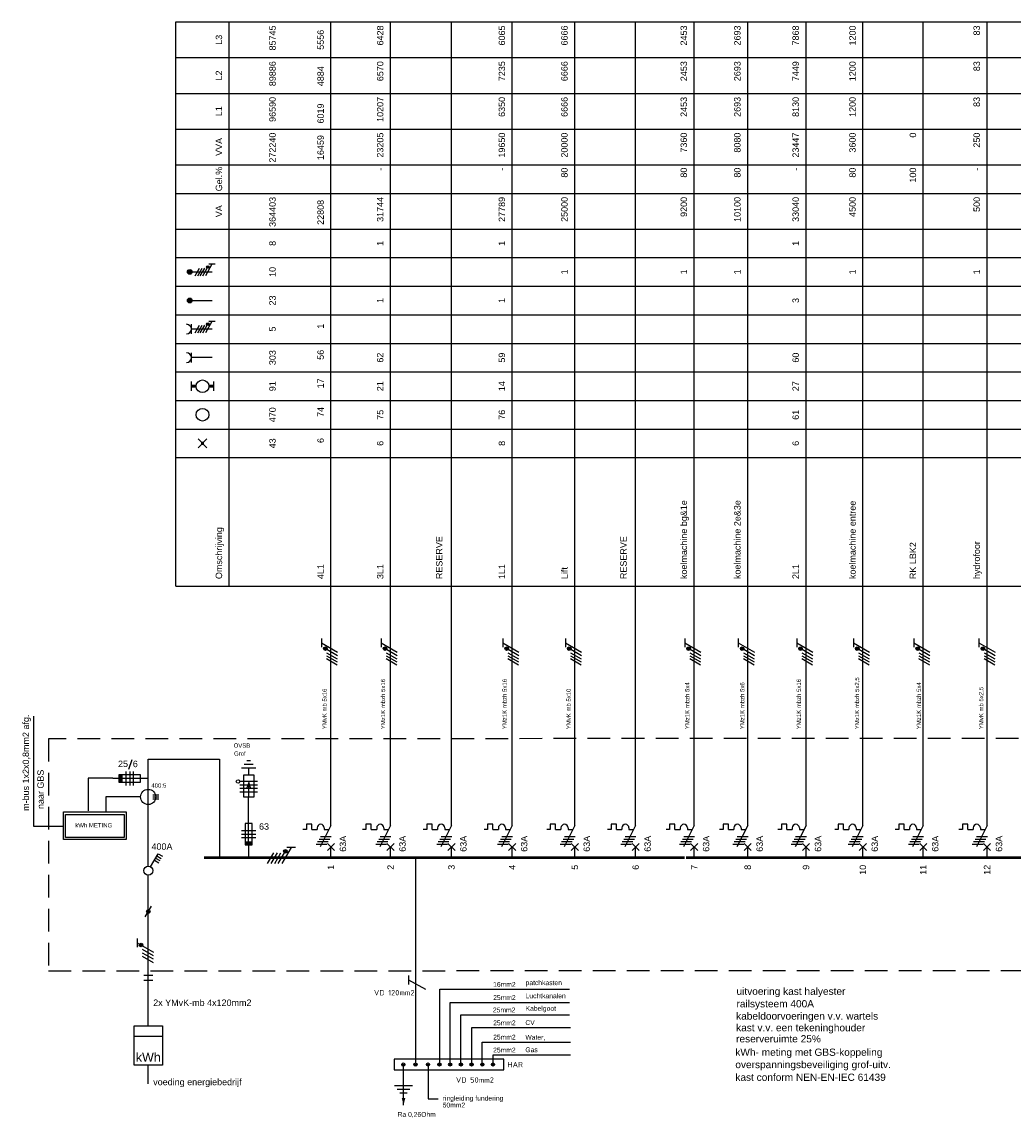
# Model space of a CAD drawing. Extents: x -1048 to 9041, y -525 to 7485.
# Tile 11 of 18: x 1966 to 2243, y 596 to 903. Entities that reach past the tile are written whole.
import ezdxf
from ezdxf.enums import TextEntityAlignment as Align

# ---------------------------------------------------------------- set-up
doc = ezdxf.new("R2010")
doc.units = 0
doc.linetypes.add('HIDDEN', pattern=[9.525, 6.35, -3.175])
doc.layers.get('0').update_dxf_attribs({"linetype": 'CONTINUOUS'})
for name, color, linetype in [('EL$1----', 3, 'CONTINUOUS'), ('EL$1----_4L1', 3, 'CONTINUOUS'), ('EL$1----_HKL', 3, 'CONTINUOUS'), ('EL6150--_SYMBOOL', 3, 'CONTINUOUS'), ('EL6221--', 3, 'CONTINUOUS'), ('EL6541--', 3, 'CONTINUOUS')]:
    doc.layers.add(name, color=color, linetype=linetype)
doc.styles.add('2_5', font='iso', dxfattribs={"height": 2.5})
doc.styles.add('BURO-012', font='ARIAL.TTF', dxfattribs={"height": 1.2})
doc.styles.add('BURO-018', font='ARIAL.TTF', dxfattribs={"height": 1.8})
doc.styles.add('BURO-025', font='ARIAL.TTF', dxfattribs={"height": 2.5})

# ---------------------------------------------------------------- blocks, each defined once
blk = doc.blocks.new('1114A3A_')
at = {"color": 0, "linetype": 'Continuous'}
for p, q in [((-4.75, 2.74), (-4.05, 3.95)), ((-4.14, 2.39), (-3.44, 3.6)), ((-3.54, 2.04), (-2.84, 3.25)), ((-1.08, 0.62), (-4.75, 2.74)), ((-2.93, 1.69), (-2.23, 2.9))]:
    blk.add_line(p, q, dxfattribs=at)
blk.add_circle((0, 0), 1.25, dxfattribs=at)
at = {"color": 0, "linetype": 'Continuous', "style": 'BURO-018'}
blk.add_attdef('E_IS', text='', height=1.8, rotation=90, dxfattribs=at).set_placement((3, 0), align=Align.TOP_CENTER)
blk = doc.blocks.new('E00515')
at = {"color": 0, "linetype": 'Continuous'}
for p, q in [((6, 1.5), (0, 1.5)), ((0, 1.5), (0, -1.5)), ((0, 0), (4, 0)), ((1.25, -2.5), (1.25, 2.5)), ((2.25, -2.5), (2.25, 2.5)), ((4, 0), (2.5, 0.5)), ((2.5, -0.5), (4, 0)), ((3.25, -2.5), (3.25, 2.5)), ((4.25, -2.5), (4.25, 2.5)), ((6, -1.5), (6, 1.5)), ((6, 0), (8, 0)), ((8, -2), (8, 2)), ((9, -1.25), (9, 1.25)), ((10, -0.5), (10, 0.5)), ((0, -1.5), (6, -1.5))]:
    blk.add_line(p, q, dxfattribs=at)
blk.add_circle((4.25, 3), 0.5, dxfattribs=at)
blk = doc.blocks.new('072102A')
at = {"color": 0, "linetype": 'Continuous'}
for p, q in [((-2, 1), (2, 1)), ((-2, 0), (2, 0)), ((-1, 3), (-1, -3)), ((1, 3), (-1, 3)), ((1, -3), (1, 3)), ((2, -1), (-2, -1)), ((-1, -3), (1, -3))]:
    blk.add_line(p, q, dxfattribs=at)
blk.add_solid([(-1, -3), (-1, -2), (1, -3), (1, -2)], dxfattribs=at)
at = {"color": 0, "linetype": 'Continuous', "style": 'BURO-018'}
blk.add_attdef('E_ISP', text='', height=1.8, rotation=90, dxfattribs=at).set_placement((3, 0.9), align=Align.TOP_LEFT)
blk.add_attdef('E_ISPH', text='', height=1.8, rotation=90, dxfattribs=at).set_placement((3, 0.3), align=Align.TOP_RIGHT)
blk = doc.blocks.new('0302A1_')
at = {"color": 0, "linetype": 'Continuous'}
blk.add_line((-0.87, -1.5), (0.87, 1.5), dxfattribs=at)
at = {"color": 0, "const_width": 0.5}
blk.add_lwpolyline([(-0.25, 0, 1), (0.25, 0, 1)], format="xyb", close=True, dxfattribs=at)
at = {"color": 0, "linetype": 'Continuous'}
blk.add_circle((0, 0), 0.5, dxfattribs=at)
blk = doc.blocks.new('KWH')
at = {"color": 0, "linetype": 'Continuous'}
for p, q in [((-4, -11), (-4, 0)), ((-4, 0), (4, 0)), ((4, 0), (4, -11)), ((4, -3), (-4, -3)), ((4, -11), (-4, -11))]:
    blk.add_line(p, q, dxfattribs=at)
at = {"color": 0, "linetype": 'Continuous', "style": 'BURO-025'}
blk.add_text('kWh', height=2.5, dxfattribs=at).set_placement((0, -10), align=Align.CENTER)
blk = doc.blocks.new('HL3')
at = {"color": 0, "linetype": 'Continuous'}
for p, q in [((-3, 6.98), (-3, 4.48)), ((-3, 5.73), (1.5, 3.13)), ((1.5, 2.13), (-1.5, 3.87)), ((1.5, 1.13), (-1.5, 2.87)), ((1.5, 0.13), (-1.5, 1.87)), ((1.5, -0.87), (-1.5, 0.87))]:
    blk.add_line(p, q, dxfattribs=at)
at = {"color": 0, "linetype": 'Continuous', "const_width": 0.5}
blk.add_lwpolyline([(-1.68, 4.12, 1), (-2.18, 4.12, 1)], format="xyb", close=True, dxfattribs=at)
at = {"color": 0, "linetype": 'Continuous'}
blk.add_circle((-1.93, 4.12), 0.5, dxfattribs=at)
blk = doc.blocks.new('0215A2_')
at = {"color": 0, "linetype": 'Continuous'}
for p, q in [((0, -8), (0, 0)), ((-2.5, -2.5), (2.5, -2.5)), ((-1.75, -3.5), (1.75, -3.5)), ((-1, -4.5), (1, -4.5))]:
    blk.add_line(p, q, dxfattribs=at)
blk.add_lwpolyline([(0, -8, 0, 1, 0), (0, -6, 1, 1, 0)], format="xyseb", dxfattribs=at)
blk = doc.blocks.new('HL4')
at = {"color": 0, "linetype": 'Continuous'}
for p, q in [((-3, 5.98), (-3, 3.48)), ((-3, 4.73), (1.5, 2.13)), ((1.5, 1.13), (-1.5, 2.87)), ((1.5, 0.13), (-1.5, 1.87)), ((1.5, -0.87), (-1.5, 0.87))]:
    blk.add_line(p, q, dxfattribs=at)
at = {"color": 0, "linetype": 'Continuous', "const_width": 0.5}
blk.add_lwpolyline([(-1.68, 4.12, 1), (-2.18, 4.12, 1)], format="xyb", close=True, dxfattribs=at)
at = {"color": 0, "linetype": 'Continuous'}
blk.add_circle((-1.93, 4.12), 0.5, dxfattribs=at)
blk = doc.blocks.new('m1')
at = {"color": 0, "linetype": 'Continuous'}
blk.add_line((0, 21), (0, 33), dxfattribs=at)
blk = doc.blocks.new('b1s')
at = {"color": 0, "linetype": 'Continuous'}
blk.add_line((0, 33), (0, 54), dxfattribs=at)
blk = doc.blocks.new('m1s')
at = {"color": 0, "linetype": 'Continuous'}
blk.add_line((0, 54), (0, 66), dxfattribs=at)
blk = doc.blocks.new('KOLNR1')
at = {"color": 0, "linetype": 'Continuous'}
for p, q in [((1.41, -1.41), (-1.41, 1.41)), ((-1.41, -1.41), (1.41, 1.41))]:
    blk.add_line(p, q, dxfattribs=at)
at = {"color": 0, "linetype": 'Continuous', "const_width": 0.5}
blk.add_lwpolyline([(-0.25, 0, 1), (0.25, 0, 1)], format="xyb", close=True, dxfattribs=at)
blk = doc.blocks.new('KOLNR3')
at = {"color": 0, "linetype": 'Continuous'}
blk.add_circle((0, 0), 2, dxfattribs=at)
blk = doc.blocks.new('KOLNR5')
at = {"color": 0, "linetype": 'Continuous'}
for p, q in [((-3.5, -1.5), (-3.5, 1.5)), ((3.5, 1.5), (3.5, -1.5))]:
    blk.add_line(p, q, dxfattribs=at)
at = {"color": 0, "linetype": 'Continuous', "const_width": 1}
for points in [[(-2, 0), (-3.5, 0)], [(2, 0), (3.5, 0)]]:
    blk.add_lwpolyline(points, dxfattribs=at)
at = {"color": 0, "linetype": 'Continuous'}
blk.add_circle((0, 0), 2, dxfattribs=at)
blk = doc.blocks.new('KOLNR6')
at = {"color": 0, "linetype": 'Continuous'}
for p, q in [((-3.5, -1.5), (-3.5, 1.5)), ((3, 0), (-3.5, 0))]:
    blk.add_line(p, q, dxfattribs=at)
blk.add_arc((-5, 0), 1.5, 270, 90, dxfattribs=at)
blk = doc.blocks.new('KOLNR7')
at = {"color": 0, "linetype": 'Continuous'}
for p, q in [((-3.5, -1.5), (-3.5, 1.5)), ((3, 0), (-3.5, 0)), ((-2.29, -1.2), (-0.91, 1.2)), ((-1.49, -1.2), (-0.11, 1.2)), ((-0.69, -1.2), (0.69, 1.2)), ((0.11, -1.2), (1.49, 1.2)), ((2.99, 2.4), (0.91, -1.2)), ((3.99, 2.4), (1.99, 2.4))]:
    blk.add_line(p, q, dxfattribs=at)
at = {"color": 0, "linetype": 'Continuous', "const_width": 0.4}
blk.add_lwpolyline([(1.69, 1.35, 1), (1.69, 1.75, 1)], format="xyb", close=True, dxfattribs=at)
at = {"color": 0, "linetype": 'Continuous'}
blk.add_circle((1.69, 1.55), 0.4, dxfattribs=at)
blk.add_arc((-5, 0), 1.5, 270, 90, dxfattribs=at)
blk = doc.blocks.new('KOLNR8')
at = {"color": 0, "linetype": 'Continuous'}
blk.add_line((-4, 0), (3, 0), dxfattribs=at)
at = {"color": 0, "linetype": 'Continuous', "const_width": 0.75}
blk.add_lwpolyline([(-4, -0.375, 1), (-4, 0.375, 1)], format="xyb", close=True, dxfattribs=at)
at = {"color": 0, "linetype": 'Continuous'}
blk.add_circle((-4, 0), 0.75, dxfattribs=at)
blk = doc.blocks.new('KOLNR9')
at = {"color": 0, "linetype": 'Continuous'}
for p, q in [((-4, 0), (3, 0)), ((-2.29, -1.2), (-0.91, 1.2)), ((-1.49, -1.2), (-0.11, 1.2)), ((-0.69, -1.2), (0.69, 1.2)), ((0.11, -1.2), (1.49, 1.2)), ((2.99, 2.4), (0.91, -1.2)), ((3.99, 2.4), (1.99, 2.4))]:
    blk.add_line(p, q, dxfattribs=at)
for points, const_width in [([(-4, -0.38, 1), (-4, 0.38, 1)], 0.75), ([(1.69, 1.35, 1), (1.69, 1.75, 1)], 0.4)]:
    blk.add_lwpolyline(points, format="xyb", close=True, dxfattribs=dict(at, const_width=const_width))
for centre, radius in [((-4, 0), 0.75), ((1.69, 1.55), 0.4)]:
    blk.add_circle(centre, radius, dxfattribs=at)

msp = doc.modelspace()

# ---------------------------------------------------------------- linework, layer by layer
at = {"color": 0, "linetype": 'Continuous'}
for p, q in [((2049.83, 730.19), (2049.83, 727.69)), ((2049.83, 728.94), (2054.33, 726.34)), ((2066.53, 730.19), (2066.53, 727.69)), ((2066.53, 728.94), (2071.03, 726.34)), ((2100.59, 730.19), (2100.59, 727.69)), ((2100.59, 728.94), (2105.09, 726.34)), ((2118.12, 730.19), (2118.12, 727.69)), ((2118.12, 728.94), (2122.62, 726.34)), ((2151.54, 730.19), (2151.54, 727.69)), ((2151.54, 728.94), (2156.04, 726.34)), ((2166.54, 730.19), (2166.54, 727.69)), ((2166.54, 728.94), (2171.04, 726.34)), ((2182.88, 730.19), (2182.88, 727.69)), ((2182.88, 728.94), (2187.38, 726.34)), ((2198.77, 730.19), (2198.77, 727.69)), ((2198.77, 728.94), (2203.27, 726.34)), ((2215.71, 730.19), (2215.71, 727.69)), ((2215.71, 728.94), (2220.21, 726.34)), ((2233.93, 730.19), (2233.93, 727.69)), ((2233.93, 728.94), (2238.43, 726.34)), ((2054.24, 722.7), (2051.24, 724.43)), ((2054.33, 725.34), (2051.33, 727.07)), ((2054.33, 724.34), (2051.33, 726.07)), ((2054.33, 723.52), (2051.33, 725.25)), ((2070.94, 722.7), (2067.94, 724.43)), ((2071.03, 725.34), (2068.03, 727.07)), ((2071.03, 724.34), (2068.03, 726.07)), ((2071.03, 723.52), (2068.03, 725.25)), ((2105, 722.7), (2102, 724.43)), ((2105.09, 725.34), (2102.09, 727.07)), ((2105.09, 724.34), (2102.09, 726.07)), ((2105.09, 723.52), (2102.09, 725.25)), ((2122.53, 722.7), (2119.53, 724.43)), ((2122.62, 725.34), (2119.62, 727.07)), ((2122.62, 724.34), (2119.62, 726.07)), ((2122.62, 723.52), (2119.62, 725.25)), ((2155.95, 722.7), (2152.95, 724.43)), ((2156.04, 725.34), (2153.04, 727.07)), ((2156.04, 724.34), (2153.04, 726.07)), ((2156.04, 723.52), (2153.04, 725.25)), ((2170.95, 722.7), (2167.95, 724.43)), ((2171.04, 725.34), (2168.04, 727.07)), ((2171.04, 724.34), (2168.04, 726.07)), ((2171.04, 723.52), (2168.04, 725.25)), ((2187.29, 722.7), (2184.29, 724.43)), ((2187.38, 725.34), (2184.38, 727.07)), ((2187.38, 724.34), (2184.38, 726.07)), ((2187.38, 723.52), (2184.38, 725.25)), ((2203.18, 722.7), (2200.18, 724.43)), ((2203.27, 725.34), (2200.27, 727.07)), ((2203.27, 724.34), (2200.27, 726.07)), ((2203.27, 723.52), (2200.27, 725.25)), ((2220.12, 722.7), (2217.12, 724.43)), ((2220.21, 725.34), (2217.21, 727.07)), ((2220.21, 724.34), (2217.21, 726.07)), ((2220.21, 723.52), (2217.21, 725.25)), ((2238.34, 722.7), (2235.34, 724.43)), ((2238.43, 725.34), (2235.43, 727.07)), ((2238.43, 724.34), (2235.43, 726.07)), ((2238.43, 723.52), (2235.43, 725.25)), ((2074.16, 635.81), (2074.16, 633.31)), ((2074.16, 634.56), (2078.94, 631.96))]:
    msp.add_line(p, q, dxfattribs=at)
at = {"color": 0, "linetype": 'ByBlock'}
for p, q in [((2072.27, 610.86), (2073.17, 610.86)), ((2075.69, 610.86), (2076.59, 610.86)), ((2079.2, 610.88), (2080.1, 610.88)), ((2082.4, 610.88), (2083.3, 610.88)), ((2085.4, 610.88), (2086.3, 610.88)), ((2088.4, 610.88), (2089.3, 610.88)), ((2091.4, 610.88), (2092.3, 610.88)), ((2094.4, 610.88), (2095.3, 610.88)), ((2097.4, 610.88), (2098.3, 610.88))]:
    msp.add_line(p, q, dxfattribs=at)
at = {"color": 0, "linetype": 'Continuous', "const_width": 0.5}
for points in [[(2051.15, 727.32, 1), (2050.65, 727.32, 1)], [(2067.84, 727.32, 1), (2067.34, 727.32, 1)], [(2101.91, 727.32, 1), (2101.41, 727.32, 1)], [(2119.44, 727.32, 1), (2118.94, 727.32, 1)], [(2152.86, 727.32, 1), (2152.36, 727.32, 1)], [(2167.86, 727.32, 1), (2167.36, 727.32, 1)], [(2184.2, 727.32, 1), (2183.7, 727.32, 1)], [(2200.09, 727.32, 1), (2199.59, 727.32, 1)], [(2217.02, 727.32, 1), (2216.52, 727.32, 1)], [(2235.25, 727.32, 1), (2234.75, 727.32, 1)]]:
    msp.add_lwpolyline(points, format="xyb", close=True, dxfattribs=at)
at = {"color": 0, "linetype": 'ByBlock'}
msp.add_lwpolyline([(2070.17, 609.38), (2100.85, 609.38), (2100.85, 612.38), (2070.17, 612.38)], close=True, dxfattribs=at)
at = {"color": 0, "linetype": 'Continuous'}
for centre in [(2050.9, 727.32), (2067.59, 727.32), (2101.66, 727.32), (2119.19, 727.32), (2152.61, 727.32), (2167.61, 727.32), (2183.95, 727.32), (2199.84, 727.32), (2216.77, 727.32), (2235, 727.32)]:
    msp.add_circle(centre, 0.5, dxfattribs=at)
at = {"color": 0, "linetype": 'ByBlock'}
for centre in [(2072.72, 610.86), (2076.14, 610.86), (2079.65, 610.88), (2082.85, 610.88), (2085.85, 610.88), (2088.85, 610.88), (2091.85, 610.88), (2094.85, 610.88), (2097.85, 610.88)]:
    msp.add_circle(centre, 0.45, dxfattribs=at)
at = {"layer": 'EL$1----', "color": 1, "linetype": 'HIDDEN'}
for p, q in [((2445.02, 702.25), (1973.36, 702.06)), ((1973.36, 702.06), (1973.36, 637.11)), ((1973.36, 637.11), (2445.02, 637.3))]:
    msp.add_line(p, q, dxfattribs=at)
at = {"layer": 'EL$1----', "color": 1}
for p, q in [((1996.73, 696.16), (1995.77, 693.49)), ((2002.56, 686.43), (2004.24, 686.43)), ((2002.56, 685.83), (2004.24, 685.83)), ((2002.56, 685.24), (2004.24, 685.24))]:
    msp.add_line(p, q, dxfattribs=at)
at = {"layer": 'EL$1----'}
for p, q in [((2001.32, 666.25), (2001.32, 696.33)), ((2001.32, 696.33), (2021.26, 696.33)), ((2021.26, 696.33), (2021.26, 668.82)), ((1991.4, 691.03), (1993.8, 691.03)), ((1993.8, 691.03), (2001.35, 691.03)), ((1999.16, 685.79), (1995.7, 685.79)), ((2001.32, 653.1), (2001.32, 663.93)), ((2001.32, 621.68), (2001.32, 653.1)), ((2001.32, 605.45), (2001.32, 610.68)), ((2079.68, 610.61), (2079.68, 601.24)), ((2079.68, 601.24), (2082.53, 601.24))]:
    msp.add_line(p, q, dxfattribs=at)
at = {"layer": 'EL$1----', "linetype": 'Continuous'}
for p, q in [((2029.41, 672.36), (2029.41, 685.77)), ((2076.19, 611.25), (2076.19, 668.79)), ((2072.79, 607.46), (2072.79, 610.43))]:
    msp.add_line(p, q, dxfattribs=at)
at = {"layer": 'EL$1----', "color": 3, "linetype": 'Continuous'}
for p, q in [((2000.06, 635.89), (2002.57, 635.89)), ((2000.06, 634.49), (2002.57, 634.49))]:
    msp.add_line(p, q, dxfattribs=at)
at = {"layer": 'EL$1----'}
msp.add_lwpolyline([(1977.54, 681.59), (1995.11, 681.59), (1995.11, 673.92), (1977.54, 673.92)], close=True, dxfattribs=at)
at = {"layer": 'EL$1----', "color": 1}
msp.add_lwpolyline([(1978.15, 680.92), (1994.55, 680.92), (1994.55, 674.4), (1978.15, 674.4)], close=True, dxfattribs=at)
at = {"layer": 'EL$1----', "const_width": 0.7}
for points in [[(2031.93, 668.8), (2016.93, 668.8)], [(2046.9, 668.8), (2031.9, 668.8)]]:
    msp.add_lwpolyline(points, dxfattribs=at)
at = {"layer": 'EL$1----'}
msp.add_circle((2001.29, 685.79), 2.13, dxfattribs=at)
at = {"layer": 'EL$1----_HKL', "color": 1}
for p, q in [((2008.99, 902.8), (2433.1, 902.8)), ((2008.99, 744.8), (2008.99, 902.8)), ((2023.99, 744.8), (2023.99, 902.8)), ((2008.99, 892.8), (2433.1, 892.8)), ((2008.99, 882.8), (2433.1, 882.8)), ((2008.99, 872.8), (2433.1, 872.8)), ((2008.99, 862.8), (2433.1, 862.8)), ((2008.99, 854.8), (2433.1, 854.8)), ((2008.99, 844.8), (2433.1, 844.8)), ((2008.99, 836.8), (2433.1, 836.8)), ((2008.99, 828.8), (2433.1, 828.8)), ((2008.99, 820.8), (2433.1, 820.8)), ((2008.99, 812.8), (2433.1, 812.8)), ((2008.99, 804.8), (2433.1, 804.8)), ((2008.99, 796.8), (2433.1, 796.8)), ((2008.99, 788.8), (2433.1, 788.8)), ((2008.99, 780.8), (2433.1, 780.8)), ((2008.99, 744.8), (2433.1, 744.8))]:
    msp.add_line(p, q, dxfattribs=at)
at = {"layer": 'EL$1----_HKL'}
for p, q in [((2052.45, 734.8), (2052.45, 902.8)), ((2069.15, 734.8), (2069.15, 902.8)), ((2086.2, 734.8), (2086.2, 902.8)), ((2103.22, 734.8), (2103.22, 902.8)), ((2120.74, 734.8), (2120.74, 902.8)), ((2137.79, 734.8), (2137.79, 902.8)), ((2154.16, 734.8), (2154.16, 902.8)), ((2169.16, 734.8), (2169.16, 902.8)), ((2185.5, 734.8), (2185.5, 902.8)), ((2201.4, 734.8), (2201.4, 902.8)), ((2218.33, 734.8), (2218.33, 902.8)), ((2236.19, 734.8), (2236.19, 902.8)), ((2052.45, 722.68), (2052.45, 735.01)), ((2086.2, 722.68), (2086.2, 735.01)), ((2137.79, 722.68), (2137.79, 735.01)), ((2052.45, 677.8), (2052.45, 689.8)), ((2069.15, 677.8), (2069.15, 689.8)), ((2086.2, 677.8), (2086.2, 689.8)), ((2103.22, 677.8), (2103.22, 689.8)), ((2120.74, 677.8), (2120.74, 689.8)), ((2137.79, 677.8), (2137.79, 689.8)), ((2154.16, 677.8), (2154.16, 689.8)), ((2169.16, 677.8), (2169.16, 689.8)), ((2185.5, 677.8), (2185.5, 689.8)), ((2201.4, 677.8), (2201.4, 689.8)), ((2218.33, 677.8), (2218.33, 689.8)), ((2236.19, 677.8), (2236.19, 689.8)), ((2045.58, 676.64), (2044.58, 676.64)), ((2045.58, 678.14), (2045.58, 676.64)), ((2047.08, 678.14), (2045.58, 678.14)), ((2047.08, 676.64), (2047.08, 678.14)), ((2047.08, 676.64), (2048.58, 676.64)), ((2048.58, 677.14), (2048.58, 676.64)), ((2052.45, 677.8), (2049.45, 671.8)), ((2050.58, 677.14), (2050.58, 676.64)), ((2050.58, 676.64), (2051.83, 676.64)), ((2062.27, 676.64), (2061.27, 676.64)), ((2062.27, 678.14), (2062.27, 676.64)), ((2063.77, 678.14), (2062.27, 678.14)), ((2063.77, 676.64), (2063.77, 678.14)), ((2063.77, 676.64), (2065.27, 676.64)), ((2065.27, 677.14), (2065.27, 676.64)), ((2069.15, 677.8), (2066.15, 671.8)), ((2067.27, 677.14), (2067.27, 676.64)), ((2067.27, 676.64), (2068.52, 676.64)), ((2079.33, 676.64), (2078.33, 676.64)), ((2079.33, 678.14), (2079.33, 676.64)), ((2080.83, 678.14), (2079.33, 678.14)), ((2080.83, 676.64), (2080.83, 678.14)), ((2080.83, 676.64), (2082.33, 676.64)), ((2082.33, 677.14), (2082.33, 676.64)), ((2086.2, 677.8), (2083.2, 671.8)), ((2084.33, 677.14), (2084.33, 676.64)), ((2084.33, 676.64), (2085.58, 676.64)), ((2096.34, 676.64), (2095.34, 676.64)), ((2096.34, 678.14), (2096.34, 676.64)), ((2097.84, 678.14), (2096.34, 678.14)), ((2097.84, 676.64), (2097.84, 678.14)), ((2097.84, 676.64), (2099.34, 676.64)), ((2099.34, 677.14), (2099.34, 676.64)), ((2103.22, 677.8), (2100.22, 671.8)), ((2101.34, 677.14), (2101.34, 676.64)), ((2101.34, 676.64), (2102.59, 676.64)), ((2113.87, 676.64), (2112.87, 676.64)), ((2113.87, 678.14), (2113.87, 676.64)), ((2115.37, 678.14), (2113.87, 678.14)), ((2115.37, 676.64), (2115.37, 678.14)), ((2115.37, 676.64), (2116.87, 676.64)), ((2116.87, 677.14), (2116.87, 676.64)), ((2120.74, 677.8), (2117.74, 671.8)), ((2118.87, 677.14), (2118.87, 676.64)), ((2118.87, 676.64), (2120.12, 676.64)), ((2130.92, 676.64), (2129.92, 676.64)), ((2130.92, 678.14), (2130.92, 676.64)), ((2132.42, 678.14), (2130.92, 678.14)), ((2132.42, 676.64), (2132.42, 678.14)), ((2132.42, 676.64), (2133.92, 676.64)), ((2133.92, 677.14), (2133.92, 676.64)), ((2137.79, 677.8), (2134.79, 671.8)), ((2135.92, 677.14), (2135.92, 676.64)), ((2135.92, 676.64), (2137.17, 676.64)), ((2147.29, 676.64), (2146.29, 676.64)), ((2147.29, 678.14), (2147.29, 676.64)), ((2148.79, 678.14), (2147.29, 678.14)), ((2148.79, 676.64), (2148.79, 678.14)), ((2148.79, 676.64), (2150.29, 676.64)), ((2150.29, 677.14), (2150.29, 676.64)), ((2154.16, 677.8), (2151.16, 671.8)), ((2152.29, 677.14), (2152.29, 676.64)), ((2152.29, 676.64), (2153.54, 676.64)), ((2162.29, 676.64), (2161.29, 676.64)), ((2162.29, 678.14), (2162.29, 676.64)), ((2163.79, 678.14), (2162.29, 678.14)), ((2163.79, 676.64), (2163.79, 678.14)), ((2163.79, 676.64), (2165.29, 676.64)), ((2165.29, 677.14), (2165.29, 676.64)), ((2169.16, 677.8), (2166.16, 671.8)), ((2167.29, 677.14), (2167.29, 676.64)), ((2167.29, 676.64), (2168.54, 676.64)), ((2178.63, 676.64), (2177.63, 676.64)), ((2178.63, 678.14), (2178.63, 676.64)), ((2180.13, 678.14), (2178.63, 678.14)), ((2180.13, 676.64), (2180.13, 678.14)), ((2180.13, 676.64), (2181.63, 676.64)), ((2181.63, 677.14), (2181.63, 676.64)), ((2185.5, 677.8), (2182.5, 671.8)), ((2183.63, 677.14), (2183.63, 676.64)), ((2183.63, 676.64), (2184.88, 676.64)), ((2194.52, 676.64), (2193.52, 676.64)), ((2194.52, 678.14), (2194.52, 676.64)), ((2196.02, 678.14), (2194.52, 678.14)), ((2196.02, 676.64), (2196.02, 678.14)), ((2196.02, 676.64), (2197.52, 676.64)), ((2197.52, 677.14), (2197.52, 676.64)), ((2201.4, 677.8), (2198.4, 671.8)), ((2199.52, 677.14), (2199.52, 676.64)), ((2199.52, 676.64), (2200.77, 676.64)), ((2211.45, 676.64), (2210.45, 676.64)), ((2211.45, 678.14), (2211.45, 676.64)), ((2212.95, 678.14), (2211.45, 678.14)), ((2212.95, 676.64), (2212.95, 678.14)), ((2212.95, 676.64), (2214.45, 676.64)), ((2214.45, 677.14), (2214.45, 676.64)), ((2218.33, 677.8), (2215.33, 671.8)), ((2216.45, 677.14), (2216.45, 676.64)), ((2216.45, 676.64), (2217.7, 676.64)), ((2229.31, 676.64), (2228.31, 676.64)), ((2229.31, 678.14), (2229.31, 676.64)), ((2230.81, 678.14), (2229.31, 678.14)), ((2230.81, 676.64), (2230.81, 678.14)), ((2230.81, 676.64), (2232.31, 676.64)), ((2232.31, 677.14), (2232.31, 676.64)), ((2236.19, 677.8), (2233.19, 671.8)), ((2234.31, 677.14), (2234.31, 676.64)), ((2234.31, 676.64), (2235.56, 676.64)), ((2048.33, 672.55), (2051.33, 672.55)), ((2048.7, 673.3), (2051.7, 673.3)), ((2049.16, 673.99), (2052.16, 673.99)), ((2049.54, 674.74), (2052.54, 674.74)), ((2051.45, 672.8), (2053.45, 670.8)), ((2051.45, 670.8), (2053.45, 672.8)), ((2065.02, 672.55), (2068.02, 672.55)), ((2065.4, 673.3), (2068.4, 673.3)), ((2065.85, 673.99), (2068.85, 673.99)), ((2066.23, 674.74), (2069.23, 674.74)), ((2068.15, 672.8), (2070.15, 670.8)), ((2068.15, 670.8), (2070.15, 672.8)), ((2082.07, 672.55), (2085.07, 672.55)), ((2082.45, 673.3), (2085.45, 673.3)), ((2082.91, 673.99), (2085.91, 673.99)), ((2083.28, 674.74), (2086.28, 674.74)), ((2085.2, 672.8), (2087.2, 670.8)), ((2085.2, 670.8), (2087.2, 672.8)), ((2099.09, 672.55), (2102.09, 672.55)), ((2099.47, 673.3), (2102.47, 673.3)), ((2099.92, 673.99), (2102.92, 673.99)), ((2100.3, 674.74), (2103.3, 674.74)), ((2102.22, 672.8), (2104.22, 670.8)), ((2102.22, 670.8), (2104.22, 672.8)), ((2116.62, 672.55), (2119.62, 672.55)), ((2116.99, 673.3), (2119.99, 673.3)), ((2117.45, 673.99), (2120.45, 673.99)), ((2117.82, 674.74), (2120.82, 674.74)), ((2119.74, 672.8), (2121.74, 670.8)), ((2119.74, 670.8), (2121.74, 672.8)), ((2133.67, 672.55), (2136.67, 672.55)), ((2134.04, 673.3), (2137.04, 673.3)), ((2134.5, 673.99), (2137.5, 673.99)), ((2134.87, 674.74), (2137.87, 674.74)), ((2136.79, 672.8), (2138.79, 670.8)), ((2136.79, 670.8), (2138.79, 672.8)), ((2150.04, 672.55), (2153.04, 672.55)), ((2150.41, 673.3), (2153.41, 673.3)), ((2150.87, 673.99), (2153.87, 673.99)), ((2151.25, 674.74), (2154.25, 674.74)), ((2153.16, 672.8), (2155.16, 670.8)), ((2153.16, 670.8), (2155.16, 672.8)), ((2165.04, 672.55), (2168.04, 672.55)), ((2165.41, 673.3), (2168.41, 673.3)), ((2165.87, 673.99), (2168.87, 673.99)), ((2166.25, 674.74), (2169.25, 674.74)), ((2168.16, 672.8), (2170.16, 670.8)), ((2168.16, 670.8), (2170.16, 672.8)), ((2181.38, 672.55), (2184.38, 672.55)), ((2181.75, 673.3), (2184.75, 673.3)), ((2182.21, 673.99), (2185.21, 673.99)), ((2182.59, 674.74), (2185.59, 674.74)), ((2184.5, 672.8), (2186.5, 670.8)), ((2184.5, 670.8), (2186.5, 672.8)), ((2197.27, 672.55), (2200.27, 672.55)), ((2197.65, 673.3), (2200.65, 673.3)), ((2198.1, 673.99), (2201.1, 673.99)), ((2198.48, 674.74), (2201.48, 674.74)), ((2200.4, 672.8), (2202.4, 670.8)), ((2200.4, 670.8), (2202.4, 672.8)), ((2214.2, 672.55), (2217.2, 672.55)), ((2214.58, 673.3), (2217.58, 673.3)), ((2215.03, 673.99), (2218.03, 673.99)), ((2215.41, 674.74), (2218.41, 674.74)), ((2217.33, 672.8), (2219.33, 670.8)), ((2217.33, 670.8), (2219.33, 672.8)), ((2232.06, 672.55), (2235.06, 672.55)), ((2232.44, 673.3), (2235.44, 673.3)), ((2232.89, 673.99), (2235.89, 673.99)), ((2233.27, 674.74), (2236.27, 674.74)), ((2235.19, 672.8), (2237.19, 670.8)), ((2235.19, 670.8), (2237.19, 672.8)), ((2052.45, 668.8), (2052.45, 671.8)), ((2069.15, 668.8), (2069.15, 671.8)), ((2086.2, 668.8), (2086.2, 671.8)), ((2103.22, 668.8), (2103.22, 671.8)), ((2120.74, 668.8), (2120.74, 671.8)), ((2137.79, 668.8), (2137.79, 671.8)), ((2154.16, 668.8), (2154.16, 671.8)), ((2169.16, 668.8), (2169.16, 671.8)), ((2185.5, 668.8), (2185.5, 671.8)), ((2201.4, 668.8), (2201.4, 671.8)), ((2218.33, 668.8), (2218.33, 671.8)), ((2236.19, 668.8), (2236.19, 671.8))]:
    msp.add_line(p, q, dxfattribs=at)
for points in [[(2061.49, 668.8, 0.7, 0.7, 0), (2046.49, 668.8, 0.7, 0.7, 0)], [(2076.49, 668.8, 0.7, 0.7, 0), (2061.49, 668.8, 0.7, 0.7, 0)], [(2091.49, 668.8, 0.7, 0.7, 0), (2076.49, 668.8, 0.7, 0.7, 0)], [(2106.49, 668.8, 0.7, 0.7, 0), (2091.49, 668.8, 0.7, 0.7, 0)], [(2121.49, 668.8, 0.7, 0.7, 0), (2106.49, 668.8, 0.7, 0.7, 0)], [(2136.49, 668.8, 0.7, 0.7, 0), (2121.49, 668.8, 0.7, 0.7, 0)], [(2151.49, 668.8, 0.7, 0.7, 0), (2136.49, 668.8, 0.7, 0.7, 0)], [(2166.92, 668.8, 0.7, 0.7, 0), (2151.92, 668.8, 0.7, 0.7, 0)], [(2181.92, 668.8, 0.7, 0.7, 0), (2166.92, 668.8, 0.7, 0.7, 0)], [(2196.92, 668.8, 0.7, 0.7, 0), (2181.92, 668.8, 0.7, 0.7, 0)], [(2211.92, 668.8, 0.7, 0.7, 0), (2196.92, 668.8, 0.7, 0.7, 0)], [(2226.92, 668.8, 0.7, 0.7, 0), (2211.92, 668.8, 0.7, 0.7, 0)], [(2241.24, 668.8, 0.7, 0.7, 0), (2226.24, 668.8, 0.7, 0.7, 0)], [(2256.24, 668.8, 0.7, 0.7, 0), (2241.24, 668.8, 0.7, 0.7, 0)]]:
    msp.add_lwpolyline(points, format="xyseb", dxfattribs=at)
for centre in [(2049.58, 677.14), (2066.27, 677.14), (2083.33, 677.14), (2100.34, 677.14), (2117.87, 677.14), (2134.92, 677.14), (2151.29, 677.14), (2166.29, 677.14), (2182.63, 677.14), (2198.52, 677.14), (2215.45, 677.14), (2233.31, 677.14)]:
    msp.add_arc(centre, 1, 0, 180, dxfattribs=at)
at = {"layer": 'EL6150--_SYMBOOL', "color": 2}
for p, q in [((2082.93, 631.94), (2119.3, 631.94)), ((2082.93, 610.88), (2082.93, 631.94)), ((2085.81, 628.26), (2119.3, 628.26)), ((2085.81, 610.88), (2085.81, 628.26)), ((2088.85, 624.76), (2119.3, 624.76)), ((2088.85, 610.88), (2088.85, 624.76)), ((2091.94, 621.22), (2119.56, 621.22)), ((2091.94, 610.88), (2091.94, 621.22)), ((2094.85, 617.11), (2119.56, 617.11)), ((2094.85, 610.88), (2094.85, 617.11)), ((2097.85, 613.61), (2119.56, 613.61)), ((2097.85, 610.88), (2097.85, 613.61))]:
    msp.add_line(p, q, dxfattribs=at)
at = {"layer": 'EL6541--', "linetype": 'Continuous'}
for p, q in [((1969.24, 677.54), (1969.24, 708.43)), ((1991.4, 691.03), (1984.44, 691.03)), ((1984.44, 691.03), (1984.44, 681.9)), ((1995.7, 685.79), (1989.43, 685.79)), ((1989.43, 685.79), (1989.43, 681.77)), ((1977.34, 677.54), (1969.24, 677.54)), ((2029.41, 672.36), (2029.41, 668.9))]:
    msp.add_line(p, q, dxfattribs=at)

# ---------------------------------------------------------------- block references
at = {"layer": 'EL$1----'}
ref = msp.add_blockref('072102A', (1996.11, 690.96), dxfattribs=dict(at, rotation=270))
ref.add_attrib('E_ISPH', '25', dxfattribs={"layer": '0', "color": 1, "linetype": 'Continuous', "height": 1.8, "style": 'BURO-018'}).set_placement((1995.64, 695.96), align=Align.TOP_RIGHT)
ref.add_attrib('E_ISP', '6', dxfattribs={"layer": '0', "color": 1, "linetype": 'Continuous', "height": 1.8, "style": 'BURO-018'}).set_placement((1996.98, 695.94), align=Align.TOP_LEFT)
at = {"layer": 'EL$1----', "linetype": 'Continuous', "rotation": 90}
msp.add_blockref('E00515', (2029.44, 685.87), dxfattribs=at)
at = {"layer": 'EL$1----'}
ref = msp.add_blockref('072102A', (2029.41, 675.36), dxfattribs=at)
ref.add_attrib('E_ISPH', '63', dxfattribs={"layer": '0', "color": 1, "linetype": 'Continuous', "height": 1.8, "style": 'BURO-018'}).set_placement((2035.12, 678.41), align=Align.TOP_RIGHT)
ref = msp.add_blockref('1114A3A_', (2001.32, 665.16), dxfattribs=dict(at, rotation=269.9999996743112))
ref.add_attrib('E_IS', '400A', dxfattribs={"layer": '0', "color": 1, "linetype": 'Continuous', "height": 1.8, "style": 'BURO-018'}).set_placement((2005.15, 672.79), align=Align.TOP_CENTER)
at = {"layer": 'EL$1----', "rotation": 270}
msp.add_blockref('HL3', (2035.59, 668.65), dxfattribs=at)
at = {"layer": 'EL$1----'}
msp.add_blockref('0302A1_', (2001.32, 653.7), dxfattribs=at)
at = {"layer": 'EL$1----', "linetype": 'Continuous'}
for name, p in [('HL4', (2001.23, 640.22)), ('KWH', (2001.32, 621.68)), ('0215A2_', (2072.79, 607.46))]:
    msp.add_blockref(name, p, dxfattribs=at)
at = {"layer": 'EL$1----_HKL', "xscale": 0.8888888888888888, "yscale": 0.8888888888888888, "zscale": 0.8888888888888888}
for name, p in [('KOLNR9', (2016.49, 832.8)), ('KOLNR8', (2016.49, 824.8)), ('KOLNR7', (2016.49, 816.8)), ('KOLNR6', (2016.49, 808.8)), ('KOLNR5', (2016.49, 800.8)), ('KOLNR3', (2016.49, 792.8)), ('KOLNR1', (2016.49, 784.8))]:
    msp.add_blockref(name, p, dxfattribs=at)
at = {"layer": 'EL$1----_HKL'}
for name, p in [('m1s', (2069.15, 668.8)), ('m1s', (2103.22, 668.8)), ('m1s', (2120.74, 668.8)), ('m1s', (2154.16, 668.8)), ('m1s', (2169.16, 668.8)), ('m1s', (2185.5, 668.8)), ('m1s', (2201.4, 668.8)), ('m1s', (2218.33, 668.8)), ('m1s', (2236.19, 668.8)), ('b1s', (2052.45, 668.8)), ('b1s', (2069.15, 668.8)), ('b1s', (2086.2, 668.8)), ('b1s', (2103.22, 668.8)), ('b1s', (2120.74, 668.8)), ('b1s', (2137.79, 668.8)), ('b1s', (2154.16, 668.8)), ('b1s', (2169.16, 668.8)), ('b1s', (2185.5, 668.8)), ('b1s', (2201.4, 668.8)), ('b1s', (2218.33, 668.8)), ('b1s', (2236.19, 668.8)), ('m1', (2052.45, 668.8)), ('m1', (2069.15, 668.8)), ('m1', (2086.2, 668.8)), ('m1', (2103.22, 668.8)), ('m1', (2120.74, 668.8)), ('m1', (2137.79, 668.8)), ('m1', (2154.16, 668.8)), ('m1', (2169.16, 668.8)), ('m1', (2185.5, 668.8)), ('m1', (2201.4, 668.8)), ('m1', (2218.33, 668.8)), ('m1', (2236.19, 668.8))]:
    msp.add_blockref(name, p, dxfattribs=at)

# ---------------------------------------------------------------- texts
at = {"color": 2, "style": '2_5'}
for s, p in [('VD 120mm2', (2064.5, 630.24)), ('HAR', (2101.9, 610.1)), ('VD 50mm2', (2087.46, 605.81))]:
    msp.add_text(s, height=1.5, dxfattribs=at).set_placement(p)
at = {"layer": 'EL$1----', "color": 2, "linetype": 'Continuous', "style": 'BURO-018'}
for s, p in [('m-bus 1x2x0,8mm2 afg. ', (1967.91, 681.89)), ('naar GBS', (1972.05, 682.4))]:
    msp.add_text(s, height=1.8, rotation=90, dxfattribs=at).set_placement(p)
at = {"layer": 'EL$1----', "color": 1, "style": 'BURO-018'}
for s, height, p in [('16mm2', 1.35, (2097.89, 632.63)), ('patchkasten', 1.35, (2106.98, 633.1)), ('uitvoering kast halyester', 2.025, (2166.03, 630.38)), ('25mm2', 1.35, (2097.89, 628.95)), ('Luchtkanalen', 1.35, (2106.98, 629.43)), ('25mm2', 1.35, (2097.82, 625.48)), ('Kabelgoot', 1.35, (2106.98, 625.92)), ('railsysteem 400A', 2.025, (2166.03, 626.88)), ('25mm2', 1.35, (2097.89, 621.86)), ('CV', 1.35, (2106.91, 621.94)), ('kabeldoorvoeringen v.v. wartels', 2.025, (2165.92, 623.44)), ('kast v.v. een tekeninghouder', 2.025, (2165.92, 620.18)), ('25mm2', 1.35, (2097.89, 617.87)), ('Water,', 1.35, (2106.91, 617.83)), ('reserveruimte 25%%%', 2.025, (2165.92, 617.07)), ('25mm2', 1.35, (2097.89, 614.25)), ('Gas', 1.35, (2106.91, 614.33)), ('kWh- meting met GBS-koppeling', 2.025, (2165.7, 613.31)), ('overspanningsbeveiliging grof-uitv.', 2.025, (2165.7, 609.86)), ('kast conform NEN-EN-IEC 61439', 2.025, (2165.7, 606.3)), ('ringleiding fundering', 1.35, (2083.76, 600.77)), ('50mm2', 1.35, (2083.76, 598.85)), ('Ra 0,26Ohm', 1.35, (2071.13, 596.23))]:
    msp.add_text(s, height=height, dxfattribs=at).set_placement(p)
at = {"layer": 'EL$1----', "color": 2, "linetype": 'Continuous', "style": 'BURO-018'}
for s, p in [('2x YMvK-mb 4x120mm2', (2002.69, 627.28)), ('voeding energiebedrijf', (2002.69, 605.08))]:
    msp.add_text(s, height=1.8, dxfattribs=at).set_placement(p)
at = {"layer": 'EL$1----_4L1', "color": 1, "style": 'BURO-018'}
for s, p in [('5556', (2050.47, 900.59)), ('4884', (2050.47, 890.39)), ('6019', (2050.47, 879.95)), ('16459', (2050.47, 871.12)), ('22808', (2050.47, 852.97))]:
    msp.add_text(s, height=1.8, rotation=90, dxfattribs=at).set_placement(p, align=Align.RIGHT)
for s, p in [('1', (2050.47, 817.59)), ('56', (2050.47, 809.59)), ('17', (2050.47, 801.59)), ('74', (2050.47, 793.59)), ('6', (2050.47, 785.59))]:
    msp.add_text(s, height=1.8, rotation=90, dxfattribs=at).set_placement(p, align=Align.CENTER)
at = {"layer": 'EL$1----_HKL', "color": 1, "style": 'BURO-018'}
for s, p in [('85745', (2036.99, 901.8)), ('6428', (2067.15, 901.8)), ('6065', (2101.22, 901.8)), ('6666', (2118.74, 901.8)), ('2453', (2152.16, 901.8)), ('2693', (2167.16, 901.8)), ('7868', (2183.5, 901.8)), ('1200', (2199.4, 901.8)), ('83', (2234.19, 901.8)), ('89886', (2036.99, 891.8)), ('6570', (2067.15, 891.8)), ('7235', (2101.22, 891.8)), ('6666', (2118.74, 891.8)), ('2453', (2152.16, 891.8)), ('2693', (2167.16, 891.8)), ('7449', (2183.5, 891.8)), ('1200', (2199.4, 891.8)), ('83', (2234.19, 891.8)), ('96590', (2036.99, 881.8)), ('10207', (2067.15, 881.8)), ('6350', (2101.22, 881.8)), ('6666', (2118.74, 881.8)), ('2453', (2152.16, 881.8)), ('2693', (2167.16, 881.8)), ('8130', (2183.5, 881.8)), ('1200', (2199.4, 881.8)), ('83', (2234.19, 881.8)), ('272240', (2036.99, 871.8)), ('23205', (2067.15, 871.8)), ('19650', (2101.22, 871.8)), ('20000', (2118.74, 871.8)), ('7360', (2152.16, 871.8)), ('8080', (2167.16, 871.8)), ('23447', (2183.5, 871.8)), ('3600', (2199.4, 871.8)), ('0', (2216.33, 871.8)), ('250', (2234.19, 871.8)), ('-', (2067.15, 862)), ('-', (2101.22, 862)), ('80', (2118.74, 862)), ('80', (2152.16, 862)), ('80', (2167.16, 862)), ('-', (2183.5, 862)), ('80', (2199.4, 862)), ('100', (2216.33, 862)), ('-', (2234.19, 862)), ('364403', (2036.99, 853.8)), ('31744', (2067.15, 853.8)), ('27789', (2101.22, 853.8)), ('25000', (2118.74, 853.8)), ('9200', (2152.16, 853.8)), ('10100', (2167.16, 853.8)), ('33040', (2183.5, 853.8)), ('4500', (2199.4, 853.8)), ('500', (2234.19, 853.8))]:
    msp.add_text(s, height=1.8, rotation=90, dxfattribs=at).set_placement(p, align=Align.RIGHT)
for s, p in [('L3', (2021.99, 897.8)), ('L2', (2021.99, 887.8)), ('L1', (2021.99, 877.8)), ('VVA', (2021.99, 867.8)), ('Gel.%', (2021.99, 858.8)), ('VA', (2021.99, 849.8)), ('8', (2036.99, 840.8)), ('1', (2067.15, 840.8)), ('1', (2101.22, 840.8)), ('1', (2183.5, 840.8)), ('10', (2036.99, 832.8)), ('1', (2118.74, 832.8)), ('1', (2152.16, 832.8)), ('1', (2167.16, 832.8)), ('1', (2199.4, 832.8)), ('1', (2234.19, 832.8)), ('23', (2036.99, 824.8)), ('1', (2067.15, 824.8)), ('1', (2101.22, 824.8)), ('3', (2183.5, 824.8)), ('5', (2036.99, 816.8)), ('303', (2036.99, 808.8)), ('62', (2067.15, 808.8)), ('59', (2101.22, 808.8)), ('60', (2183.5, 808.8)), ('91', (2036.99, 800.8)), ('21', (2067.15, 800.8)), ('14', (2101.22, 800.8)), ('27', (2183.5, 800.8)), ('470', (2036.99, 792.8)), ('75', (2067.15, 792.8)), ('76', (2101.22, 792.8)), ('61', (2183.5, 792.8)), ('43', (2036.99, 784.8)), ('6', (2067.15, 784.8)), ('8', (2101.22, 784.8)), ('6', (2183.5, 784.8))]:
    msp.add_text(s, height=1.8, rotation=90, dxfattribs=at).set_placement(p, align=Align.CENTER)
for s, p in [('koelmachine bg&1e', (2152.16, 746.8)), ('koelmachine 2e&3e', (2167.16, 746.8)), ('koelmachine entree', (2199.4, 746.8)), ('Omschrijving', (2021.99, 746.8)), ('hydrofoor', (2234.19, 746.8)), ('RESERVE', (2083.69, 746.8)), ('RESERVE', (2135.28, 746.8)), ('RK LBK2', (2216.33, 746.8)), ('4L1', (2050.45, 746.8)), ('3L1', (2067.15, 746.8)), ('1L1', (2101.22, 746.8)), ('Lift', (2118.74, 746.8)), ('2L1', (2183.5, 746.8))]:
    msp.add_text(s, height=1.8, rotation=90, dxfattribs=at).set_placement(p)
for s, p in [('63A', (2055.8, 674.92)), ('63A', (2072.49, 674.92)), ('63A', (2089.54, 674.92)), ('63A', (2106.56, 674.92)), ('63A', (2124.09, 674.92)), ('63A', (2141.14, 674.92)), ('63A', (2157.51, 674.92)), ('63A', (2172.51, 674.92)), ('63A', (2188.85, 674.92)), ('63A', (2204.74, 674.92)), ('63A', (2221.67, 674.92)), ('63A', (2239.53, 674.92)), ('1', (2052.45, 666.8)), ('2', (2069.15, 666.8)), ('3', (2086.2, 666.8)), ('4', (2103.22, 666.8)), ('5', (2120.74, 666.8)), ('6', (2137.79, 666.8)), ('7', (2154.16, 666.8)), ('8', (2169.16, 666.8)), ('9', (2185.5, 666.8)), ('10', (2201.4, 666.8)), ('11', (2218.33, 666.8)), ('12', (2236.19, 666.8))]:
    msp.add_text(s, height=1.8, rotation=90, dxfattribs=at).set_placement(p, align=Align.MIDDLE_RIGHT)
at = {"layer": 'EL6221--', "color": 1, "linetype": 'Continuous', "style": 'BURO-012'}
for s, p in [('YMz1K mbzh 5x16', (2067.64, 704.77)), ('YMz1K mbzh 5x16', (2101.68, 704.77)), ('YMz1K mbzh 5x16', (2184.05, 704.77)), ('YMz1K mbzh 5x2,5', (2200.37, 704.77)), ('YMvK mb 5x16', (2051.27, 704.77)), ('YMvK mb 5x10', (2119.62, 704.77)), ('YMz1K mbzh 5x4', (2152.83, 704.77)), ('YMz1K mbzh 5x6', (2168.24, 704.77)), ('YMz1K mbzh 5x4', (2217.67, 704.77)), ('YMvK mb 5x2,5', (2235.14, 704.77))]:
    msp.add_text(s, height=1.2, rotation=90, dxfattribs=at).set_placement(p)
for s, p in [('OVSB', (2025.22, 699.59)), ('Grof', (2025.33, 697.35)), ('400:5', (2002.18, 688.41)), ('kWh METING', (1980.88, 677.27))]:
    msp.add_text(s, height=1.2, dxfattribs=at).set_placement(p)

doc.saveas('drawing.dxf')
